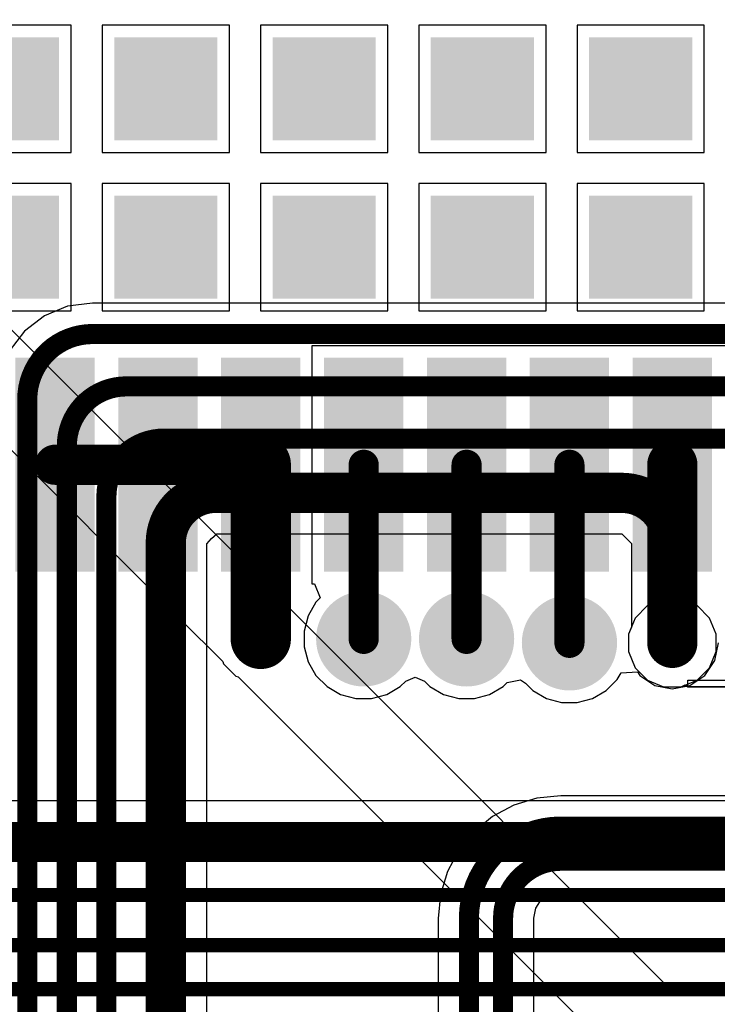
# Model space of a CAD drawing. Header units: inches. Extents: x 0 to 12.2, y 0 to 7.
# Tile 140 of 154: x 3.254 to 3.601, y 2.734 to 3.223. Entities that reach past the tile are written whole.
import ezdxf

# ---------------------------------------------------------------- set-up
doc = ezdxf.new("R2010")
doc.units = ezdxf.units.IN
doc.header["$MEASUREMENT"] = 0
for name, color, linetype in [('Bottom Layer', 5, 'Continuous'), ('Drill Drawing', 1, 'Continuous'), ('Layer 1', 16, 'Continuous'), ('Layer 2', 76, 'Continuous'), ('Top Layer', 1, 'Continuous'), ('Top Paste', 8, 'Continuous'), ('Top Solder', 216, 'Continuous'), ('Via Holes', 16, 'Continuous')]:
    doc.layers.add(name, color=color, linetype=linetype)

# ---------------------------------------------------------------- blocks, each defined once
blk = doc.blocks.new('EC21EFA_512_STD_17')
at = {"layer": 'Top Layer'}
for points in [[(-0.53346, 0.06102), (-0.49016, 0.06102), (-0.49016, 0.01772), (-0.53346, 0.01772)], [(-0.45472, 0.06102), (-0.41142, 0.06102), (-0.41142, 0.01772), (-0.45472, 0.01772)], [(-0.66929, 0.0315), (-0.57087, 0.0315), (-0.57087, 0), (-0.66929, 0)], [(-0.53346, -0.01772), (-0.49016, -0.01772), (-0.49016, -0.06102), (-0.53346, -0.06102)], [(-0.45472, -0.01772), (-0.41142, -0.01772), (-0.41142, -0.06102), (-0.45472, -0.06102)], [(-0.66929, -0.01969), (-0.57087, -0.01969), (-0.57087, -0.05118), (-0.66929, -0.05118)], [(-0.66929, -0.07087), (-0.57087, -0.07087), (-0.57087, -0.10236), (-0.66929, -0.10236)], [(-0.53346, -0.09646), (-0.49016, -0.09646), (-0.49016, -0.13976), (-0.53346, -0.13976)], [(-0.45472, -0.09646), (-0.41142, -0.09646), (-0.41142, -0.13976), (-0.45472, -0.13976)], [(-0.66929, -0.12205), (-0.57087, -0.12205), (-0.57087, -0.15354), (-0.66929, -0.15354)], [(-0.66929, -0.17323), (-0.57087, -0.17323), (-0.57087, -0.20472), (-0.66929, -0.20472)], [(-0.53346, -0.1752), (-0.49016, -0.1752), (-0.49016, -0.2185), (-0.53346, -0.2185)], [(-0.45472, -0.1752), (-0.41142, -0.1752), (-0.41142, -0.2185), (-0.45472, -0.2185)], [(-0.66929, -0.22441), (-0.57087, -0.22441), (-0.57087, -0.25591), (-0.66929, -0.25591)], [(-0.53346, -0.25394), (-0.49016, -0.25394), (-0.49016, -0.29724), (-0.53346, -0.29724)], [(-0.45472, -0.25394), (-0.41142, -0.25394), (-0.41142, -0.29724), (-0.45472, -0.29724)], [(-0.66929, -0.27559), (-0.57087, -0.27559), (-0.57087, -0.30709), (-0.66929, -0.30709)]]:
    blk.add_hatch(color=1, dxfattribs=at).paths.add_polyline_path(points)
at = {"layer": 'Top Solder'}
for points in [[(-0.53746, 0.06502), (-0.48616, 0.06502), (-0.48616, 0.01372), (-0.53746, 0.01372)], [(-0.45872, 0.06502), (-0.40742, 0.06502), (-0.40742, 0.01372), (-0.45872, 0.01372)], [(-0.67329, 0.0355), (-0.56687, 0.0355), (-0.56687, -0.004), (-0.67329, -0.004)], [(-0.53746, -0.01372), (-0.48616, -0.01372), (-0.48616, -0.06502), (-0.53746, -0.06502)], [(-0.45872, -0.01372), (-0.40742, -0.01372), (-0.40742, -0.06502), (-0.45872, -0.06502)], [(-0.67329, -0.01569), (-0.56687, -0.01569), (-0.56687, -0.05518), (-0.67329, -0.05518)], [(-0.67329, -0.06687), (-0.56687, -0.06687), (-0.56687, -0.10636), (-0.67329, -0.10636)], [(-0.53746, -0.09246), (-0.48616, -0.09246), (-0.48616, -0.14376), (-0.53746, -0.14376)], [(-0.45872, -0.09246), (-0.40742, -0.09246), (-0.40742, -0.14376), (-0.45872, -0.14376)], [(-0.67329, -0.11805), (-0.56687, -0.11805), (-0.56687, -0.15754), (-0.67329, -0.15754)], [(-0.67329, -0.16923), (-0.56687, -0.16923), (-0.56687, -0.20872), (-0.67329, -0.20872)], [(-0.53746, -0.1712), (-0.48616, -0.1712), (-0.48616, -0.2225), (-0.53746, -0.2225)], [(-0.45872, -0.1712), (-0.40742, -0.1712), (-0.40742, -0.2225), (-0.45872, -0.2225)], [(-0.67329, -0.22041), (-0.56687, -0.22041), (-0.56687, -0.25991), (-0.67329, -0.25991)], [(-0.53746, -0.24994), (-0.48616, -0.24994), (-0.48616, -0.30124), (-0.53746, -0.30124)], [(-0.45872, -0.24994), (-0.40742, -0.24994), (-0.40742, -0.30124), (-0.45872, -0.30124)], [(-0.67329, -0.27159), (-0.56687, -0.27159), (-0.56687, -0.31109), (-0.67329, -0.31109)]]:
    blk.add_hatch(color=216, dxfattribs=at).paths.add_polyline_path(points)

msp = doc.modelspace()

# ---------------------------------------------------------------- hatches: boundary and pattern name
at = {"layer": 'Bottom Layer'}
h = msp.add_hatch(color=5, dxfattribs=at)
edge = h.paths.add_edge_path()
edge.add_arc((3.37401, 2.91536), 0.01181, 0, 360)
h = msp.add_hatch(color=5, dxfattribs=at)
edge = h.paths.add_edge_path()
edge.add_arc((3.57874, 2.91339), 0.01181, 0, 360)
at = {"layer": 'Layer 1'}
h = msp.add_hatch(color=16, dxfattribs=at)
edge = h.paths.add_edge_path()
edge.add_arc((3.37401, 2.91536), 0.01181, 0, 360)
h = msp.add_hatch(color=16, dxfattribs=at)
edge = h.paths.add_edge_path()
edge.add_arc((3.57874, 2.91339), 0.01181, 0, 360)
at = {"layer": 'Layer 2'}
h = msp.add_hatch(color=76, dxfattribs=at)
edge = h.paths.add_edge_path()
edge.add_arc((3.37401, 2.91536), 0.01181, 0, 360)
h = msp.add_hatch(color=76, dxfattribs=at)
edge = h.paths.add_edge_path()
edge.add_arc((3.57874, 2.91339), 0.01181, 0, 360)
at = {"layer": 'Top Layer'}
h = msp.add_hatch(color=1, dxfattribs=at)
edge = h.paths.add_edge_path()
edge.add_arc((3.4252, 2.91536), 0.01969, 0, 360)
h = msp.add_hatch(color=1, dxfattribs=at)
edge = h.paths.add_edge_path()
edge.add_arc((3.47638, 2.91536), 0.01969, 0, 360)
h = msp.add_hatch(color=1, dxfattribs=at)
edge = h.paths.add_edge_path()
edge.add_arc((3.52756, 2.91339), 0.01969, 0, 360)
h = msp.add_hatch(color=1, dxfattribs=at)
edge = h.paths.add_edge_path()
edge.add_arc((3.37401, 2.91536), 0.01181, 0, 360)
h = msp.add_hatch(color=1, dxfattribs=at)
edge = h.paths.add_edge_path()
edge.add_arc((3.57874, 2.91339), 0.01181, 0, 360)
at = {"layer": 'Top Paste'}
h = msp.add_hatch(color=8, dxfattribs=at)
edge = h.paths.add_edge_path()
edge.add_arc((3.4252, 2.91536), 0.01969, 0, 360)
h = msp.add_hatch(color=8, dxfattribs=at)
edge = h.paths.add_edge_path()
edge.add_arc((3.47638, 2.91536), 0.01969, 0, 360)
h = msp.add_hatch(color=8, dxfattribs=at)
edge = h.paths.add_edge_path()
edge.add_arc((3.52756, 2.91339), 0.01969, 0, 360)
at = {"layer": 'Top Solder'}
h = msp.add_hatch(color=216, dxfattribs=at)
edge = h.paths.add_edge_path()
edge.add_arc((3.4252, 2.91536), 0.02369, 0, 360)
h = msp.add_hatch(color=216, dxfattribs=at)
edge = h.paths.add_edge_path()
edge.add_arc((3.47638, 2.91536), 0.02369, 0, 360)
h = msp.add_hatch(color=216, dxfattribs=at)
edge = h.paths.add_edge_path()
edge.add_arc((3.52756, 2.91339), 0.02369, 0, 360)
at = {"layer": 'Via Holes'}
h = msp.add_hatch(color=7, dxfattribs=at)
edge = h.paths.add_edge_path()
edge.add_arc((3.37401, 2.91536), 0.00591, 0, 360)
h = msp.add_hatch(color=7, dxfattribs=at)
edge = h.paths.add_edge_path()
edge.add_arc((3.57874, 2.91339), 0.00591, 0, 360)

# ---------------------------------------------------------------- linework, layer by layer
at = {"layer": 'Bottom Layer'}
for p, q in [((3.2779, 3.08078), (3.26636, 3.076)), ((3.29029, 3.08241), (3.2779, 3.08078)), ((3.29029, 3.08229), (3.29029, 3.08241)), ((3.71554, 3.08229), (3.29029, 3.08229)), ((3.26636, 3.076), (3.25645, 3.06839)), ((3.25645, 3.06839), (3.24884, 3.05848)), ((3.34713, 2.96265), (3.34949, 2.96525)), ((3.34949, 2.96525), (3.35209, 2.96761)), ((3.35209, 2.96761), (3.55354, 2.96761)), ((3.55354, 2.96761), (3.55357, 2.96761)), ((3.55357, 2.96761), (3.55835, 2.96283)), ((3.34713, 2.13823), (3.34713, 2.96265)), ((3.55835, 2.96283), (3.55835, 2.9628)), ((3.55835, 2.9628), (3.55835, 2.92115)), ((3.55835, 2.92115), (3.55693, 2.91773)), ((3.55693, 2.91773), (3.55693, 2.90905)), ((3.55693, 2.90905), (3.56025, 2.90103)), ((3.56025, 2.90103), (3.56638, 2.8949)), ((3.56638, 2.8949), (3.5744, 2.89158)), ((3.58642, 2.8949), (3.74884, 2.8949)), ((3.58642, 2.89158), (3.58642, 2.8949)), ((3.5744, 2.89158), (3.58308, 2.89158)), ((3.58308, 2.89158), (3.58514, 2.89243)), ((3.58514, 2.89243), (3.58642, 2.89158)), ((3.74884, 2.89158), (3.58642, 2.89158)), ((3.58642, 2.89158), (3.58642, 2.89158)), ((3.58642, 2.89158), (3.73901, 2.89158)), ((3.51133, 2.83612), (3.49989, 2.83265)), ((3.52322, 2.83729), (3.51133, 2.83612)), ((3.75987, 2.83729), (3.52322, 2.83729)), ((3.52322, 2.83729), (3.52322, 2.83729)), ((3.49989, 2.83265), (3.48935, 2.82702)), ((3.48935, 2.82702), (3.48011, 2.81944)), ((3.48011, 2.81944), (3.47253, 2.8102)), ((3.47253, 2.8102), (3.46689, 2.79966)), ((3.46689, 2.79966), (3.46342, 2.78822)), ((3.46342, 2.78822), (3.46225, 2.77633)), ((3.51372, 2.78582), (3.51808, 2.78874)), ((3.51808, 2.78874), (3.52309, 2.78973)), ((3.52309, 2.78973), (3.52322, 2.78971)), ((3.52322, 2.78971), (3.76563, 2.78971)), ((3.51081, 2.78146), (3.51372, 2.78582)), ((3.50981, 2.77645), (3.51081, 2.78146)), ((3.46225, 2.77633), (3.46225, 2.77632)), ((3.46225, 2.77632), (3.46225, 1.84375)), ((3.50984, 2.77632), (3.50981, 2.77645)), ((3.50984, 2.62248), (3.50984, 2.77632))]:
    msp.add_line(p, q, dxfattribs=at)
for points, const_width in [([(3.25784, 3.03456, -0.414214), (3.29029, 3.067)], 0.01), ([(3.27753, 3.01139, -0.414214), (3.30709, 3.04095)], 0.01), ([(3.29721, 2.9863, -0.414214), (3.32592, 3.015)], 0.01), ([(3.32674, 2.9631, -0.414214), (3.35164, 2.988)], 0.02), ([(3.55354, 2.988, -0.414214), (3.57874, 2.9628)], 0.02), ([(3.47754, 2.77632, -0.414214), (3.52322, 2.822)], 0.01), ([(3.49454, 2.77632, -0.414214), (3.52322, 2.805)], 0.01)]:
    msp.add_lwpolyline(points, format="xyb", dxfattribs=dict(at, const_width=const_width))
for points, const_width in [([(3.29029, 3.067), (3.71554, 3.067)], 0.01), ([(3.30709, 3.04095), (3.66743, 3.04095)], 0.01), ([(3.25784, 2.07707), (3.25784, 3.03456)], 0.01), ([(3.32592, 3.015), (3.61957, 3.015)], 0.01), ([(3.27753, 2.07707), (3.27753, 3.01139)], 0.01), ([(3.35164, 2.988), (3.55354, 2.988)], 0.02), ([(3.29721, 2.07707), (3.29721, 2.9863)], 0.01), ([(3.32674, 2.13047), (3.32674, 2.9631)], 0.02), ([(3.57874, 2.91339), (3.57874, 2.9628)], 0.02), ([(3.52322, 2.822), (3.76559, 2.822)], 0.01), ([(3.52322, 2.805), (3.76563, 2.805)], 0.01), ([(3.47754, 1.83806), (3.47754, 2.77632)], 0.01), ([(3.49454, 1.83804), (3.49454, 2.77632)], 0.01)]:
    msp.add_lwpolyline(points, dxfattribs=dict(at, const_width=const_width))
for points, const_width in [([(3.28779, 3.067, 1), (3.29279, 3.067, 1)], 0.005), ([(3.28779, 3.067, 1), (3.29279, 3.067, 1)], 0.005), ([(3.30459, 3.04095, 1), (3.30959, 3.04095, 1)], 0.005), ([(3.30459, 3.04095, 1), (3.30959, 3.04095, 1)], 0.005), ([(3.25534, 3.03456, 1), (3.26034, 3.03456, 1)], 0.005), ([(3.25534, 3.03456, 1), (3.26034, 3.03456, 1)], 0.005), ([(3.32342, 3.015, 1), (3.32842, 3.015, 1)], 0.005), ([(3.32342, 3.015, 1), (3.32842, 3.015, 1)], 0.005), ([(3.27503, 3.01139, 1), (3.28003, 3.01139, 1)], 0.005), ([(3.27503, 3.01139, 1), (3.28003, 3.01139, 1)], 0.005), ([(3.34664, 2.988, 1), (3.35664, 2.988, 1)], 0.01), ([(3.34664, 2.988, 1), (3.35664, 2.988, 1)], 0.01), ([(3.54854, 2.988, 1), (3.55854, 2.988, 1)], 0.01), ([(3.54854, 2.988, 1), (3.55854, 2.988, 1)], 0.01), ([(3.29471, 2.9863, 1), (3.29971, 2.9863, 1)], 0.005), ([(3.29471, 2.9863, 1), (3.29971, 2.9863, 1)], 0.005), ([(3.32174, 2.9631, 1), (3.33174, 2.9631, 1)], 0.01), ([(3.32174, 2.9631, 1), (3.33174, 2.9631, 1)], 0.01), ([(3.57374, 2.9628, 1), (3.58374, 2.9628, 1)], 0.01), ([(3.57374, 2.9628, 1), (3.58374, 2.9628, 1)], 0.01), ([(3.57374, 2.91339, 1), (3.58374, 2.91339, 1)], 0.01), ([(3.52072, 2.822, 1), (3.52572, 2.822, 1)], 0.005), ([(3.52072, 2.822, 1), (3.52572, 2.822, 1)], 0.005), ([(3.52072, 2.805, 1), (3.52572, 2.805, 1)], 0.005), ([(3.52072, 2.805, 1), (3.52572, 2.805, 1)], 0.005), ([(3.47504, 2.77632, 1), (3.48004, 2.77632, 1)], 0.005), ([(3.47504, 2.77632, 1), (3.48004, 2.77632, 1)], 0.005), ([(3.49204, 2.77632, 1), (3.49704, 2.77632, 1)], 0.005), ([(3.49204, 2.77632, 1), (3.49704, 2.77632, 1)], 0.005)]:
    msp.add_lwpolyline(points, format="xyb", close=True, dxfattribs=dict(at, const_width=const_width))
at = {"layer": 'Drill Drawing', "const_width": 0.002}
for points in [[(3.36401, 2.92536), (3.38401, 2.92536)], [(3.36401, 2.92536), (3.37401, 2.90536)], [(3.37401, 2.90536), (3.38401, 2.92536)], [(3.56874, 2.92339), (3.58874, 2.92339)], [(3.56874, 2.92339), (3.57874, 2.90339)], [(3.57874, 2.90339), (3.58874, 2.92339)]]:
    msp.add_lwpolyline(points, dxfattribs=at)
at = {"layer": 'Drill Drawing', "const_width": 0.001}
for points in [[(3.36351, 2.92536, 1), (3.36451, 2.92536, 1)], [(3.36351, 2.92536, 1), (3.36451, 2.92536, 1)], [(3.38351, 2.92536, 1), (3.38451, 2.92536, 1)], [(3.38351, 2.92536, 1), (3.38451, 2.92536, 1)], [(3.56824, 2.92339, 1), (3.56924, 2.92339, 1)], [(3.56824, 2.92339, 1), (3.56924, 2.92339, 1)], [(3.58824, 2.92339, 1), (3.58924, 2.92339, 1)], [(3.58824, 2.92339, 1), (3.58924, 2.92339, 1)], [(3.37351, 2.90536, 1), (3.37451, 2.90536, 1)], [(3.37351, 2.90536, 1), (3.37451, 2.90536, 1)], [(3.57824, 2.90339, 1), (3.57924, 2.90339, 1)], [(3.57824, 2.90339, 1), (3.57924, 2.90339, 1)]]:
    msp.add_lwpolyline(points, format="xyb", close=True, dxfattribs=at)
at = {"layer": 'Layer 1'}
for p, q in [((3.5744, 2.9352), (3.56638, 2.93188)), ((3.58308, 2.9352), (3.5744, 2.9352)), ((3.59109, 2.93188), (3.58308, 2.9352)), ((3.56638, 2.93188), (3.56025, 2.92574)), ((3.59723, 2.92574), (3.59109, 2.93188)), ((3.56025, 2.92574), (3.55693, 2.91773)), ((3.60055, 2.91773), (3.59723, 2.92574)), ((3.55693, 2.91773), (3.55693, 2.90905)), ((3.60055, 2.90905), (3.60055, 2.91773)), ((3.55693, 2.90905), (3.56025, 2.90103)), ((3.59723, 2.90103), (3.60055, 2.90905)), ((3.56025, 2.90103), (3.56638, 2.8949)), ((3.59109, 2.8949), (3.59723, 2.90103)), ((3.56638, 2.8949), (3.5744, 2.89158)), ((3.58308, 2.89158), (3.59109, 2.8949)), ((3.5744, 2.89158), (3.58308, 2.89158))]:
    msp.add_line(p, q, dxfattribs=at)
at = {"layer": 'Layer 2'}
for p, q in [((3.57773, 2.74111), (2.822, 3.49684)), ((2.77559, 3.48356), (3.33395, 2.9252)), ((3.5744, 2.9352), (3.56638, 2.93188)), ((3.58308, 2.9352), (3.5744, 2.9352)), ((3.59109, 2.93188), (3.58308, 2.9352)), ((3.56638, 2.93188), (3.56025, 2.92574)), ((3.59723, 2.92574), (3.59109, 2.93188)), ((3.33395, 2.9252), (3.35508, 2.90407)), ((3.56025, 2.92574), (3.55693, 2.91773)), ((3.60055, 2.91773), (3.59723, 2.92574)), ((3.55693, 2.91773), (3.55693, 2.90905)), ((3.60055, 2.90905), (3.60055, 2.91773)), ((3.55693, 2.90905), (3.56025, 2.90103)), ((3.59723, 2.90103), (3.60055, 2.90905)), ((3.35508, 2.90407), (3.35552, 2.903)), ((3.35552, 2.903), (3.36166, 2.89687)), ((3.56025, 2.90103), (3.56638, 2.8949)), ((3.59109, 2.8949), (3.59723, 2.90103)), ((3.36166, 2.89687), (3.36273, 2.89642)), ((3.36273, 2.89642), (3.5705, 2.68865)), ((3.56638, 2.8949), (3.5744, 2.89158)), ((3.58308, 2.89158), (3.59109, 2.8949)), ((3.5744, 2.89158), (3.58308, 2.89158)), ((4.27726, 2.74111), (3.57773, 2.74111))]:
    msp.add_line(p, q, dxfattribs=at)
at = {"layer": 'Top Layer'}
for p, q in [((3.27968, 3.22063), (3.21638, 3.22063)), ((3.27968, 3.15732), (3.27968, 3.22063)), ((3.35842, 3.22063), (3.29512, 3.22063)), ((3.29512, 3.22063), (3.29512, 3.15732)), ((3.35842, 3.15732), (3.35842, 3.22063)), ((3.43716, 3.22063), (3.37386, 3.22063)), ((3.37386, 3.22063), (3.37386, 3.15732)), ((3.43716, 3.15732), (3.43716, 3.22063)), ((3.5159, 3.22063), (3.4526, 3.22063)), ((3.4526, 3.22063), (3.4526, 3.15732)), ((3.5159, 3.15732), (3.5159, 3.22063)), ((3.59464, 3.22063), (3.53134, 3.22063)), ((3.53134, 3.22063), (3.53134, 3.15732)), ((3.59464, 3.15732), (3.59464, 3.22063)), ((3.21638, 3.15732), (3.27968, 3.15732)), ((3.29512, 3.15732), (3.35842, 3.15732)), ((3.37386, 3.15732), (3.43716, 3.15732)), ((3.4526, 3.15732), (3.5159, 3.15732)), ((3.53134, 3.15732), (3.59464, 3.15732)), ((3.27968, 3.14189), (3.21638, 3.14189)), ((3.27968, 3.07858), (3.27968, 3.14189)), ((3.35842, 3.14189), (3.29512, 3.14189)), ((3.29512, 3.14189), (3.29512, 3.07858)), ((3.35842, 3.07858), (3.35842, 3.14189)), ((3.43716, 3.14189), (3.37386, 3.14189)), ((3.37386, 3.14189), (3.37386, 3.07858)), ((3.43716, 3.07858), (3.43716, 3.14189)), ((3.5159, 3.14189), (3.4526, 3.14189)), ((3.4526, 3.14189), (3.4526, 3.07858)), ((3.5159, 3.07858), (3.5159, 3.14189)), ((3.59464, 3.14189), (3.53134, 3.14189)), ((3.53134, 3.14189), (3.53134, 3.07858)), ((3.59464, 3.07858), (3.59464, 3.14189)), ((3.21638, 3.07858), (3.27968, 3.07858)), ((3.29512, 3.07858), (3.35842, 3.07858)), ((3.37386, 3.07858), (3.43716, 3.07858)), ((3.4526, 3.07858), (3.5159, 3.07858)), ((3.53134, 3.07858), (3.59464, 3.07858)), ((3.80921, 3.06118), (3.39945, 3.06118)), ((3.39945, 3.06118), (3.39945, 2.94276)), ((3.39945, 2.94276), (3.40072, 2.94276)), ((3.40072, 2.94276), (3.40362, 2.93576)), ((3.40362, 2.93576), (3.40144, 2.93358)), ((3.40144, 2.93358), (3.39753, 2.92681)), ((3.39753, 2.92681), (3.39551, 2.91926)), ((3.39551, 2.91926), (3.39551, 2.91145)), ((3.39551, 2.91145), (3.39753, 2.9039)), ((3.59993, 2.90461), (3.60168, 2.91339)), ((3.59496, 2.89717), (3.59993, 2.90461)), ((3.39753, 2.9039), (3.40144, 2.89713)), ((3.40144, 2.89713), (3.40697, 2.8916)), ((3.44615, 2.89433), (3.45079, 2.89634)), ((3.45079, 2.89634), (3.45542, 2.89433)), ((3.49661, 2.89361), (3.50316, 2.89502)), ((3.50316, 2.89502), (3.50571, 2.89326)), ((3.54578, 2.88963), (3.55131, 2.89516)), ((3.55131, 2.89516), (3.55322, 2.89847)), ((3.55322, 2.89847), (3.56135, 2.89892)), ((3.56135, 2.89892), (3.56252, 2.89717)), ((3.56252, 2.89717), (3.56996, 2.89219)), ((3.58752, 2.89219), (3.59496, 2.89717)), ((3.40697, 2.8916), (3.41374, 2.88769)), ((3.43665, 2.88769), (3.44342, 2.8916)), ((3.44342, 2.8916), (3.44615, 2.89433)), ((3.45542, 2.89433), (3.45815, 2.8916)), ((3.45815, 2.8916), (3.46492, 2.88769)), ((3.48783, 2.88769), (3.4946, 2.8916)), ((3.4946, 2.8916), (3.49661, 2.89361)), ((3.50571, 2.89326), (3.50933, 2.88963)), ((3.50933, 2.88963), (3.5161, 2.88573)), ((3.53902, 2.88573), (3.54578, 2.88963)), ((3.56996, 2.89219), (3.57874, 2.89045)), ((3.57874, 2.89045), (3.58752, 2.89219)), ((3.41374, 2.88769), (3.42129, 2.88567)), ((3.42129, 2.88567), (3.4291, 2.88567)), ((3.4291, 2.88567), (3.43665, 2.88769)), ((3.46492, 2.88769), (3.47247, 2.88567)), ((3.47247, 2.88567), (3.48028, 2.88567)), ((3.48028, 2.88567), (3.48783, 2.88769)), ((3.5161, 2.88573), (3.52365, 2.8837)), ((3.53147, 2.8837), (3.53902, 2.88573)), ((3.52365, 2.8837), (3.53147, 2.8837)), ((4.13933, 2.83472), (3.12817, 2.83472))]:
    msp.add_line(p, q, dxfattribs=at)
for points, const_width in [([(3.37401, 2.91536), (3.37401, 3.00197)], 0.03), ([(3.57874, 2.91339), (3.57874, 3.00197)], 0.025), ([(3.27165, 3.00197), (3.32283, 3.00197)], 0.02), ([(3.32283, 3.00197), (3.37401, 3.00197)], 0.02), ([(3.4252, 2.91536), (3.4252, 3.00197)], 0.015), ([(3.47638, 2.91536), (3.47638, 3.00197)], 0.015), ([(3.52756, 2.91339), (3.52756, 3.00197)], 0.015), ([(3.12817, 2.81433), (4.13933, 2.81433)], 0.02), ([(2.76148, 2.788), (4.144, 2.788)], 0.007), ([(2.71236, 2.763), (4.14958, 2.763)], 0.007), ([(2.66619, 2.74111), (4.09189, 2.74111)], 0.007)]:
    msp.add_lwpolyline(points, dxfattribs=dict(at, const_width=const_width))
for points, const_width in [([(3.36651, 3.00197, 1), (3.38151, 3.00197, 1)], 0.015), ([(3.57249, 3.00197, 1), (3.58499, 3.00197, 1)], 0.0125), ([(3.26665, 3.00197, 1), (3.27665, 3.00197, 1)], 0.01), ([(3.31783, 3.00197, 1), (3.32783, 3.00197, 1)], 0.01), ([(3.31783, 3.00197, 1), (3.32783, 3.00197, 1)], 0.01), ([(3.36901, 3.00197, 1), (3.37901, 3.00197, 1)], 0.01), ([(3.42145, 3.00197, 1), (3.42895, 3.00197, 1)], 0.0075), ([(3.47263, 3.00197, 1), (3.48013, 3.00197, 1)], 0.0075), ([(3.52381, 3.00197, 1), (3.53131, 3.00197, 1)], 0.0075), ([(3.36651, 2.91536, 1), (3.38151, 2.91536, 1)], 0.015), ([(3.57249, 2.91339, 1), (3.58499, 2.91339, 1)], 0.0125), ([(3.42145, 2.91536, 1), (3.42895, 2.91536, 1)], 0.0075), ([(3.47263, 2.91536, 1), (3.48013, 2.91536, 1)], 0.0075), ([(3.52381, 2.91339, 1), (3.53131, 2.91339, 1)], 0.0075)]:
    msp.add_lwpolyline(points, format="xyb", close=True, dxfattribs=dict(at, const_width=const_width))

# ---------------------------------------------------------------- block references
at = {"rotation": 90}
msp.add_blockref('EC21EFA_512_STD_17', (3.2874, 3.62205), dxfattribs=at)

doc.saveas('drawing.dxf')
